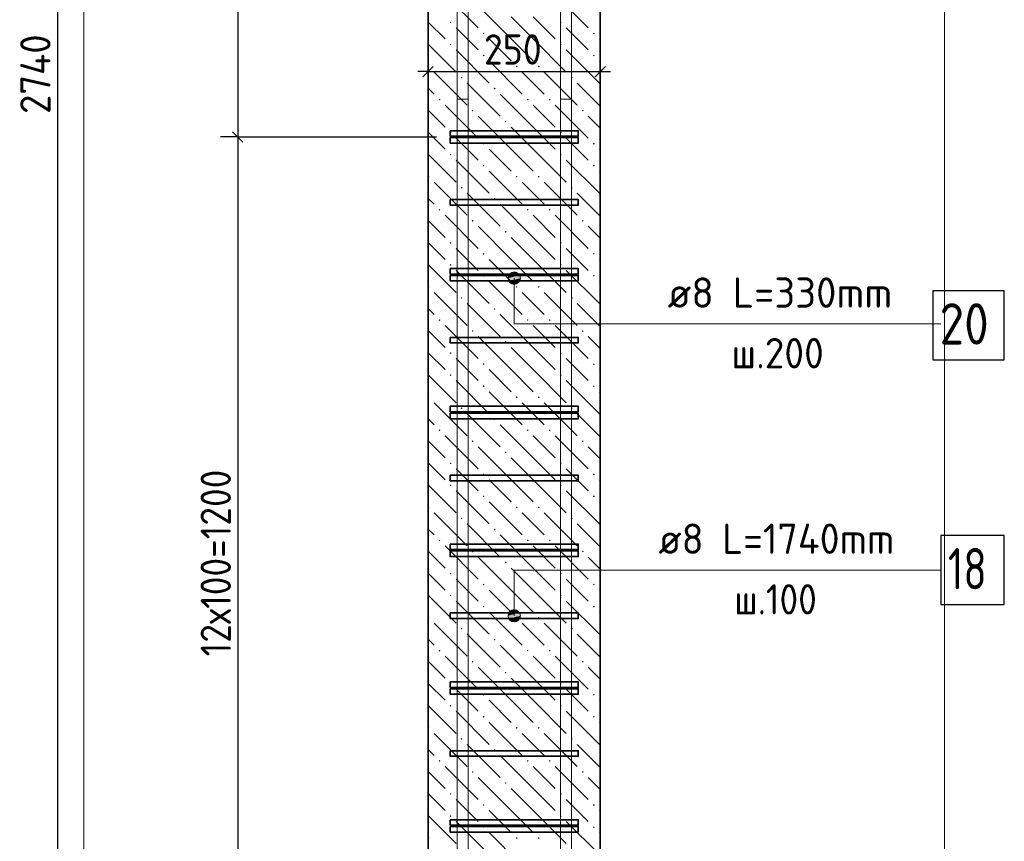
# Model space of a CAD drawing. Header units: millimetres. Extents: x 0 to 42000, y 0 to 29700.
# Tile 5 of 19: x 14853 to 22001, y 6293 to 12256. Entities that reach past the tile are written whole.
import ezdxf

# ---------------------------------------------------------------- set-up
doc = ezdxf.new("R2010")
doc.units = ezdxf.units.MM
doc.linetypes.add('______2', pattern=[270, 200, -70])
for name, color, linetype, lineweight in [('S1 Продольная арматура', 7, 'Continuous', 35), ('Standard', 7, 'Continuous', 25), ('Выпуски арматуры Г-обр.', 52, 'Continuous', 25), ('ЖБ Пилон', 7, 'Continuous', 35), ('Затяжка', 52, 'Continuous', 25), ('Позиционная метка линия выноска', 7, 'Continuous', 13)]:
    doc.layers.add(name, color=color, linetype=linetype, lineweight=lineweight)
doc.layers.add('Хомут', color=7, linetype='Continuous', lineweight=25, true_color=0x6e3c1e)
doc.styles.add('ISOCPEUR', font='txt')

msp = doc.modelspace()

# ---------------------------------------------------------------- hatches: boundary and pattern name
at = {"layer": 'ЖБ Пилон', "linetype": 'Continuous', "lineweight": 18, "transparency": 33554687}
for points in [[(17974.3, 12236.4), (17980.8, 12242.9), (17987.3, 12236.4), (17980.8, 12229.9)], [(18774.3, 12236.4), (18780.8, 12242.9), (18787.3, 12236.4), (18780.8, 12229.9)], [(18214.3, 12156.4), (18220.8, 12162.9), (18227.3, 12156.4), (18220.8, 12149.9)], [(19014.3, 12156.4), (19020.8, 12162.9), (19027.3, 12156.4), (19020.8, 12149.9)], [(17974.3, 12076.4), (17980.8, 12082.9), (17987.3, 12076.4), (17980.8, 12069.9)], [(18774.3, 12076.4), (18780.8, 12082.9), (18787.3, 12076.4), (18780.8, 12069.9)], [(18214.3, 11996.4), (18220.8, 12002.9), (18227.3, 11996.4), (18220.8, 11989.9)], [(19014.3, 11996.4), (19020.8, 12002.9), (19027.3, 11996.4), (19020.8, 11989.9)], [(17817.8, 11919.9), (17820.8, 11922.9), (17827.3, 11916.4), (17820.8, 11909.9), (17817.8, 11912.8)], [(18454.3, 11916.4), (18460.8, 11922.9), (18467.3, 11916.4), (18460.8, 11909.9)], [(18614.3, 11916.4), (18620.8, 11922.9), (18627.3, 11916.4), (18620.8, 11909.9)], [(18054.3, 11836.4), (18060.8, 11842.9), (18067.3, 11836.4), (18060.8, 11829.9)], [(18854.3, 11836.4), (18860.8, 11842.9), (18867.3, 11836.4), (18860.8, 11829.9)], [(18294.3, 11756.4), (18300.8, 11762.9), (18307.3, 11756.4), (18300.8, 11749.9)], [(17894.3, 11676.4), (17900.8, 11682.9), (17907.3, 11676.4), (17900.8, 11669.9)], [(18534.3, 11676.4), (18540.8, 11682.9), (18547.3, 11676.4), (18540.8, 11669.9)], [(18694.3, 11676.4), (18700.8, 11682.9), (18707.3, 11676.4), (18700.8, 11669.9)], [(18134.3, 11596.4), (18140.8, 11602.9), (18147.3, 11596.4), (18140.8, 11589.9)], [(18934.3, 11596.4), (18940.8, 11602.9), (18947.3, 11596.4), (18940.8, 11589.9)], [(18374.3, 11516.4), (18380.8, 11522.9), (18387.3, 11516.4), (18380.8, 11509.9)], [(17974.3, 11436.4), (17980.8, 11442.9), (17987.3, 11436.4), (17980.8, 11429.9)], [(18774.3, 11436.4), (18780.8, 11442.9), (18787.3, 11436.4), (18780.8, 11429.9)], [(18214.3, 11356.4), (18220.8, 11362.9), (18227.3, 11356.4), (18220.8, 11349.9)], [(19014.3, 11356.4), (19020.8, 11362.9), (19027.3, 11356.4), (19020.8, 11349.9)], [(17974.3, 11276.4), (17980.8, 11282.9), (17987.3, 11276.4), (17980.8, 11269.9)], [(18774.3, 11276.4), (18780.8, 11282.9), (18787.3, 11276.4), (18780.8, 11269.9)], [(18214.3, 11196.4), (18220.8, 11202.9), (18227.3, 11196.4), (18220.8, 11189.9)], [(19014.3, 11196.4), (19020.8, 11202.9), (19027.3, 11196.4), (19020.8, 11189.9)], [(17817.8, 11119.9), (17820.8, 11122.9), (17827.3, 11116.4), (17820.8, 11109.9), (17817.8, 11112.8)], [(18454.3, 11116.4), (18460.8, 11122.9), (18467.3, 11116.4), (18460.8, 11109.9)], [(18614.3, 11116.4), (18620.8, 11122.9), (18627.3, 11116.4), (18620.8, 11109.9)], [(18054.3, 11036.4), (18060.8, 11042.9), (18067.3, 11036.4), (18060.8, 11029.9)], [(18854.3, 11036.4), (18860.8, 11042.9), (18867.3, 11036.4), (18860.8, 11029.9)], [(18294.3, 10956.4), (18300.8, 10962.9), (18307.3, 10956.4), (18300.8, 10949.9)], [(17894.3, 10876.4), (17900.8, 10882.9), (17907.3, 10876.4), (17900.8, 10869.9)], [(18534.3, 10876.4), (18540.8, 10882.9), (18547.3, 10876.4), (18540.8, 10869.9)], [(18694.3, 10876.4), (18700.8, 10882.9), (18707.3, 10876.4), (18700.8, 10869.9)], [(18134.3, 10796.4), (18140.8, 10802.9), (18147.3, 10796.4), (18140.8, 10789.9)], [(18934.3, 10796.4), (18940.8, 10802.9), (18947.3, 10796.4), (18940.8, 10789.9)], [(18374.3, 10716.4), (18380.8, 10722.9), (18387.3, 10716.4), (18380.8, 10709.9)], [(17974.3, 10636.4), (17980.8, 10642.9), (17987.3, 10636.4), (17980.8, 10629.9)], [(18774.3, 10636.4), (18780.8, 10642.9), (18787.3, 10636.4), (18780.8, 10629.9)], [(18214.3, 10556.4), (18220.8, 10562.9), (18227.3, 10556.4), (18220.8, 10549.9)], [(19014.3, 10556.4), (19020.8, 10562.9), (19027.3, 10556.4), (19020.8, 10549.9)], [(17974.3, 10476.4), (17980.8, 10482.9), (17987.3, 10476.4), (17980.8, 10469.9)], [(18774.3, 10476.4), (18780.8, 10482.9), (18787.3, 10476.4), (18780.8, 10469.9)], [(18214.3, 10396.4), (18220.8, 10402.9), (18227.3, 10396.4), (18220.8, 10389.9)], [(19014.3, 10396.4), (19020.8, 10402.9), (19027.3, 10396.4), (19020.8, 10389.9)], [(17817.8, 10319.9), (17820.8, 10322.9), (17827.3, 10316.4), (17820.8, 10309.9), (17817.8, 10312.8)], [(18454.3, 10316.4), (18460.8, 10322.9), (18467.3, 10316.4), (18460.8, 10309.9)], [(18614.3, 10316.4), (18620.8, 10322.9), (18627.3, 10316.4), (18620.8, 10309.9)], [(18054.3, 10236.4), (18060.8, 10242.9), (18067.3, 10236.4), (18060.8, 10229.9)], [(18854.3, 10236.4), (18860.8, 10242.9), (18867.3, 10236.4), (18860.8, 10229.9)], [(18294.3, 10156.4), (18300.8, 10162.9), (18307.3, 10156.4), (18300.8, 10149.9)], [(17894.3, 10076.4), (17900.8, 10082.9), (17907.3, 10076.4), (17900.8, 10069.9)], [(18534.3, 10076.4), (18540.8, 10082.9), (18547.3, 10076.4), (18540.8, 10069.9)], [(18694.3, 10076.4), (18700.8, 10082.9), (18707.3, 10076.4), (18700.8, 10069.9)], [(18134.3, 9996.4), (18140.8, 10002.9), (18147.3, 9996.4), (18140.8, 9989.9)], [(18934.3, 9996.4), (18940.8, 10002.9), (18947.3, 9996.4), (18940.8, 9989.9)], [(18374.3, 9916.4), (18380.8, 9922.9), (18387.3, 9916.4), (18380.8, 9909.9)], [(17974.3, 9836.4), (17980.8, 9842.9), (17987.3, 9836.4), (17980.8, 9829.9)], [(18774.3, 9836.4), (18780.8, 9842.9), (18787.3, 9836.4), (18780.8, 9829.9)], [(18214.3, 9756.4), (18220.8, 9762.9), (18227.3, 9756.4), (18220.8, 9749.9)], [(19014.3, 9756.4), (19020.8, 9762.9), (19027.3, 9756.4), (19020.8, 9749.9)], [(17974.3, 9676.4), (17980.8, 9682.9), (17987.3, 9676.4), (17980.8, 9669.9)], [(18774.3, 9676.4), (18780.8, 9682.9), (18787.3, 9676.4), (18780.8, 9669.9)], [(18214.3, 9596.4), (18220.8, 9602.9), (18227.3, 9596.4), (18220.8, 9589.9)], [(19014.3, 9596.4), (19020.8, 9602.9), (19027.3, 9596.4), (19020.8, 9589.9)], [(17817.8, 9519.9), (17820.8, 9522.9), (17827.3, 9516.4), (17820.8, 9509.9), (17817.8, 9512.8)], [(18454.3, 9516.4), (18460.8, 9522.9), (18467.3, 9516.4), (18460.8, 9509.9)], [(18614.3, 9516.4), (18620.8, 9522.9), (18627.3, 9516.4), (18620.8, 9509.9)], [(18054.3, 9436.4), (18060.8, 9442.9), (18067.3, 9436.4), (18060.8, 9429.9)], [(18854.3, 9436.4), (18860.8, 9442.9), (18867.3, 9436.4), (18860.8, 9429.9)], [(18294.3, 9356.4), (18300.8, 9362.9), (18307.3, 9356.4), (18300.8, 9349.9)], [(17894.3, 9276.4), (17900.8, 9282.9), (17907.3, 9276.4), (17900.8, 9269.9)], [(18534.3, 9276.4), (18540.8, 9282.9), (18547.3, 9276.4), (18540.8, 9269.9)], [(18694.3, 9276.4), (18700.8, 9282.9), (18707.3, 9276.4), (18700.8, 9269.9)], [(18134.3, 9196.4), (18140.8, 9202.9), (18147.3, 9196.4), (18140.8, 9189.9)], [(18934.3, 9196.4), (18940.8, 9202.9), (18947.3, 9196.4), (18940.8, 9189.9)], [(18374.3, 9116.4), (18380.8, 9122.9), (18387.3, 9116.4), (18380.8, 9109.9)], [(17974.3, 9036.4), (17980.8, 9042.9), (17987.3, 9036.4), (17980.8, 9029.9)], [(18774.3, 9036.4), (18780.8, 9042.9), (18787.3, 9036.4), (18780.8, 9029.9)], [(18214.3, 8956.4), (18220.8, 8962.9), (18227.3, 8956.4), (18220.8, 8949.9)], [(19014.3, 8956.4), (19020.8, 8962.9), (19027.3, 8956.4), (19020.8, 8949.9)], [(17974.3, 8876.4), (17980.8, 8882.9), (17987.3, 8876.4), (17980.8, 8869.9)], [(18774.3, 8876.4), (18780.8, 8882.9), (18787.3, 8876.4), (18780.8, 8869.9)], [(18214.3, 8796.4), (18220.8, 8802.9), (18227.3, 8796.4), (18220.8, 8789.9)], [(19014.3, 8796.4), (19020.8, 8802.9), (19027.3, 8796.4), (19020.8, 8789.9)], [(17817.8, 8719.9), (17820.8, 8722.9), (17827.3, 8716.4), (17820.8, 8709.9), (17817.8, 8712.8)], [(18454.3, 8716.4), (18460.8, 8722.9), (18467.3, 8716.4), (18460.8, 8709.9)], [(18614.3, 8716.4), (18620.8, 8722.9), (18627.3, 8716.4), (18620.8, 8709.9)], [(18054.3, 8636.4), (18060.8, 8642.9), (18067.3, 8636.4), (18060.8, 8629.9)], [(18854.3, 8636.4), (18860.8, 8642.9), (18867.3, 8636.4), (18860.8, 8629.9)], [(18294.3, 8556.4), (18300.8, 8562.9), (18307.3, 8556.4), (18300.8, 8549.9)], [(17894.3, 8476.4), (17900.8, 8482.9), (17907.3, 8476.4), (17900.8, 8469.9)], [(18534.3, 8476.4), (18540.8, 8482.9), (18547.3, 8476.4), (18540.8, 8469.9)], [(18694.3, 8476.4), (18700.8, 8482.9), (18707.3, 8476.4), (18700.8, 8469.9)], [(18134.3, 8396.4), (18140.8, 8402.9), (18147.3, 8396.4), (18140.8, 8389.9)], [(18934.3, 8396.4), (18940.8, 8402.9), (18947.3, 8396.4), (18940.8, 8389.9)], [(18374.3, 8316.4), (18380.8, 8322.9), (18387.3, 8316.4), (18380.8, 8309.9)], [(17974.3, 8236.4), (17980.8, 8242.9), (17987.3, 8236.4), (17980.8, 8229.9)], [(18774.3, 8236.4), (18780.8, 8242.9), (18787.3, 8236.4), (18780.8, 8229.9)], [(18214.3, 8156.4), (18220.8, 8162.9), (18227.3, 8156.4), (18220.8, 8149.9)], [(19014.3, 8156.4), (19020.8, 8162.9), (19027.3, 8156.4), (19020.8, 8149.9)], [(17974.3, 8076.4), (17980.8, 8082.9), (17987.3, 8076.4), (17980.8, 8069.9)], [(18774.3, 8076.4), (18780.8, 8082.9), (18787.3, 8076.4), (18780.8, 8069.9)], [(18214.3, 7996.4), (18220.8, 8002.9), (18227.3, 7996.4), (18220.8, 7989.9)], [(19014.3, 7996.4), (19020.8, 8002.9), (19027.3, 7996.4), (19020.8, 7989.9)], [(17817.8, 7919.9), (17820.8, 7922.9), (17827.3, 7916.4), (17820.8, 7909.9), (17817.8, 7912.8)], [(18454.3, 7916.4), (18460.8, 7922.9), (18467.3, 7916.4), (18460.8, 7909.9)], [(18614.3, 7916.4), (18620.8, 7922.9), (18627.3, 7916.4), (18620.8, 7909.9)], [(18054.3, 7836.4), (18060.8, 7842.9), (18067.3, 7836.4), (18060.8, 7829.9)], [(18854.3, 7836.4), (18860.8, 7842.9), (18867.3, 7836.4), (18860.8, 7829.9)], [(18294.3, 7756.4), (18300.8, 7762.9), (18307.3, 7756.4), (18300.8, 7749.9)], [(17894.3, 7676.4), (17900.8, 7682.9), (17907.3, 7676.4), (17900.8, 7669.9)], [(18534.3, 7676.4), (18540.8, 7682.9), (18547.3, 7676.4), (18540.8, 7669.9)], [(18694.3, 7676.4), (18700.8, 7682.9), (18707.3, 7676.4), (18700.8, 7669.9)], [(18134.3, 7596.4), (18140.8, 7602.9), (18147.3, 7596.4), (18140.8, 7589.9)], [(18934.3, 7596.4), (18940.8, 7602.9), (18947.3, 7596.4), (18940.8, 7589.9)], [(18374.3, 7516.4), (18380.8, 7522.9), (18387.3, 7516.4), (18380.8, 7509.9)], [(17974.3, 7436.4), (17980.8, 7442.9), (17987.3, 7436.4), (17980.8, 7429.9)], [(18774.3, 7436.4), (18780.8, 7442.9), (18787.3, 7436.4), (18780.8, 7429.9)], [(18214.3, 7356.4), (18220.8, 7362.9), (18227.3, 7356.4), (18220.8, 7349.9)], [(19014.3, 7356.4), (19020.8, 7362.9), (19027.3, 7356.4), (19020.8, 7349.9)], [(17974.3, 7276.4), (17980.8, 7282.9), (17987.3, 7276.4), (17980.8, 7269.9)], [(18774.3, 7276.4), (18780.8, 7282.9), (18787.3, 7276.4), (18780.8, 7269.9)], [(18214.3, 7196.4), (18220.8, 7202.9), (18227.3, 7196.4), (18220.8, 7189.9)], [(19014.3, 7196.4), (19020.8, 7202.9), (19027.3, 7196.4), (19020.8, 7189.9)], [(17817.8, 7119.9), (17820.8, 7122.9), (17827.3, 7116.4), (17820.8, 7109.9), (17817.8, 7112.8)], [(18454.3, 7116.4), (18460.8, 7122.9), (18467.3, 7116.4), (18460.8, 7109.9)], [(18614.3, 7116.4), (18620.8, 7122.9), (18627.3, 7116.4), (18620.8, 7109.9)], [(18054.3, 7036.4), (18060.8, 7042.9), (18067.3, 7036.4), (18060.8, 7029.9)], [(18854.3, 7036.4), (18860.8, 7042.9), (18867.3, 7036.4), (18860.8, 7029.9)], [(18294.3, 6956.4), (18300.8, 6962.9), (18307.3, 6956.4), (18300.8, 6949.9)], [(17894.3, 6876.4), (17900.8, 6882.9), (17907.3, 6876.4), (17900.8, 6869.9)], [(18534.3, 6876.4), (18540.8, 6882.9), (18547.3, 6876.4), (18540.8, 6869.9)], [(18694.3, 6876.4), (18700.8, 6882.9), (18707.3, 6876.4), (18700.8, 6869.9)], [(18134.3, 6796.4), (18140.8, 6802.9), (18147.3, 6796.4), (18140.8, 6789.9)], [(18934.3, 6796.4), (18940.8, 6802.9), (18947.3, 6796.4), (18940.8, 6789.9)], [(18374.3, 6716.4), (18380.8, 6722.9), (18387.3, 6716.4), (18380.8, 6709.9)], [(17974.3, 6636.4), (17980.8, 6642.9), (17987.3, 6636.4), (17980.8, 6629.9)], [(18774.3, 6636.4), (18780.8, 6642.9), (18787.3, 6636.4), (18780.8, 6629.9)], [(18214.3, 6556.4), (18220.8, 6562.9), (18227.3, 6556.4), (18220.8, 6549.9)], [(19014.3, 6556.4), (19020.8, 6562.9), (19027.3, 6556.4), (19020.8, 6549.9)], [(17974.3, 6476.4), (17980.8, 6482.9), (17987.3, 6476.4), (17980.8, 6469.9)], [(18774.3, 6476.4), (18780.8, 6482.9), (18787.3, 6476.4), (18780.8, 6469.9)], [(18214.3, 6396.4), (18220.8, 6402.9), (18227.3, 6396.4), (18220.8, 6389.9)], [(19014.3, 6396.4), (19020.8, 6402.9), (19027.3, 6396.4), (19020.8, 6389.9)], [(17817.8, 6319.9), (17820.8, 6322.9), (17827.3, 6316.4), (17820.8, 6309.9), (17817.8, 6312.8)], [(18454.3, 6316.4), (18460.8, 6322.9), (18467.3, 6316.4), (18460.8, 6309.9)], [(18614.3, 6316.4), (18620.8, 6322.9), (18627.3, 6316.4), (18620.8, 6309.9)]]:
    msp.add_hatch(color=7, dxfattribs=at).paths.add_polyline_path(points, flags=16)
at = {"layer": 'Позиционная метка линия выноска', "linetype": 'Continuous', "lineweight": 13, "transparency": 33554687}
for points in [[(18397.8, 10380.1), (18487.8, 10380.1), (18481.5, 10402.6)], [(18397.8, 10380.1), (18481.5, 10402.6), (18404.1, 10402.6)], [(18404.1, 10357.6), (18487.8, 10380.1), (18397.8, 10380.1)], [(18404.1, 10402.6), (18481.5, 10402.6), (18465.3, 10418.8)], [(18404.1, 10402.6), (18465.3, 10418.8), (18420.3, 10418.8)], [(18404.1, 10357.6), (18481.5, 10357.6), (18487.8, 10380.1)], [(18420.3, 10418.8), (18465.3, 10418.8), (18442.8, 10425.1)], [(18420.3, 10341.4), (18481.5, 10357.6), (18404.1, 10357.6)], [(18420.3, 10341.4), (18465.3, 10341.4), (18481.5, 10357.6)], [(18465.3, 10341.4), (18420.3, 10341.4), (18442.8, 10335.1)], [(18481.5, 7952.6), (18404.1, 7952.6), (18397.8, 7930.1)], [(18481.5, 7952.6), (18397.8, 7930.1), (18487.8, 7930.1)], [(18465.3, 7968.8), (18420.3, 7968.8), (18404.1, 7952.6)], [(18465.3, 7968.8), (18404.1, 7952.6), (18481.5, 7952.6)], [(18420.3, 7968.8), (18465.3, 7968.8), (18442.8, 7975.1)], [(18487.8, 7930.1), (18397.8, 7930.1), (18404.1, 7907.6)], [(18487.8, 7930.1), (18404.1, 7907.6), (18481.5, 7907.6)], [(18481.5, 7907.6), (18404.1, 7907.6), (18420.3, 7891.4)], [(18481.5, 7907.6), (18420.3, 7891.4), (18465.3, 7891.4)], [(18465.3, 7891.4), (18420.3, 7891.4), (18442.8, 7885.1)]]:
    msp.add_hatch(color=7, dxfattribs=at).paths.add_polyline_path(points)

# ---------------------------------------------------------------- linework, layer by layer
at = {"layer": 'S1 Продольная арматура', "color": 7, "linetype": 'Continuous', "lineweight": 18, "transparency": 33554687}
for points in [[(18027.8, 5030.1), (18027.8, 18725.7), (18107.8, 19738.3), (18107.8, 26380.1), (18187.8, 26380.1), (18187.8, 19735.1), (18107.8, 18722.6), (18107.8, 5030.1), (18027.8, 5030.1)], [(18027.8, 5030.1), (18027.8, 18725.7), (18107.8, 19738.3), (18107.8, 26380.1), (18187.8, 26380.1), (18187.8, 19735.1), (18107.8, 18722.6), (18107.8, 5030.1), (18027.8, 5030.1)], [(18027.8, 5030.1), (18027.8, 18725.7), (18107.8, 19738.3), (18107.8, 26380.1), (18187.8, 26380.1), (18187.8, 19735.1), (18107.8, 18722.6), (18107.8, 5030.1), (18027.8, 5030.1)], [(18027.8, 5030.1), (18027.8, 18725.7), (18107.8, 19738.3), (18107.8, 26380.1), (18187.8, 26380.1), (18187.8, 19735.1), (18107.8, 18722.6), (18107.8, 5030.1), (18027.8, 5030.1)], [(18027.8, 5030.1), (18027.8, 18725.7), (18107.8, 19738.3), (18107.8, 26380.1), (18187.8, 26380.1), (18187.8, 19735.1), (18107.8, 18722.6), (18107.8, 5030.1), (18027.8, 5030.1)], [(18027.8, 5030.1), (18027.8, 18725.7), (18107.8, 19738.3), (18107.8, 26380.1), (18187.8, 26380.1), (18187.8, 19735.1), (18107.8, 18722.6), (18107.8, 5030.1), (18027.8, 5030.1)], [(18777.8, 5030.1), (18777.8, 18722.6), (18697.8, 19735.1), (18697.8, 26380.1), (18777.8, 26380.1), (18777.8, 19738.3), (18857.8, 18725.7), (18857.8, 5030.1), (18777.8, 5030.1)], [(18777.8, 5030.1), (18777.8, 18722.6), (18697.8, 19735.1), (18697.8, 26380.1), (18777.8, 26380.1), (18777.8, 19738.3), (18857.8, 18725.7), (18857.8, 5030.1), (18777.8, 5030.1)], [(18777.8, 5030.1), (18777.8, 18722.6), (18697.8, 19735.1), (18697.8, 26380.1), (18777.8, 26380.1), (18777.8, 19738.3), (18857.8, 18725.7), (18857.8, 5030.1), (18777.8, 5030.1)], [(18777.8, 5030.1), (18777.8, 18722.6), (18697.8, 19735.1), (18697.8, 26380.1), (18777.8, 26380.1), (18777.8, 19738.3), (18857.8, 18725.7), (18857.8, 5030.1), (18777.8, 5030.1)], [(18777.8, 5030.1), (18777.8, 18722.6), (18697.8, 19735.1), (18697.8, 26380.1), (18777.8, 26380.1), (18777.8, 19738.3), (18857.8, 18725.7), (18857.8, 5030.1), (18777.8, 5030.1)], [(18777.8, 5030.1), (18777.8, 18722.6), (18697.8, 19735.1), (18697.8, 26380.1), (18777.8, 26380.1), (18777.8, 19738.3), (18857.8, 18725.7), (18857.8, 5030.1), (18777.8, 5030.1)]]:
    msp.add_lwpolyline(points, dxfattribs=at)
at = {"layer": 'Standard', "color": 7, "linetype": 'Continuous', "lineweight": -3, "transparency": 33554687}
for p, q in [((15126.5, 18730.1), (15126.5, 5030.1)), ((16436.1, 18405.1), (16436.1, 11405.1)), ((17817.8, 11880.1), (17817.8, 12005.1)), ((19067.8, 11880.1), (19067.8, 12005.1)), ((17817.8, 11880.1), (17742.8, 11880.1)), ((17817.8, 11880.1), (17817.8, 11755.1)), ((17817.8, 11880.1), (17817.8, 11880.1)), ((17817.8, 11880.1), (19067.8, 11880.1)), ((19067.8, 11880.1), (19067.8, 11755.1)), ((19067.8, 11880.1), (19067.8, 11880.1)), ((19067.8, 11880.1), (19142.8, 11880.1)), ((16436.1, 11405.1), (16311.1, 11405.1)), ((16436.1, 11405.1), (16561.1, 11405.1)), ((16436.1, 11405.1), (17877.8, 11405.1)), ((16436.1, 11405.1), (16436.1, 5405.1))]:
    msp.add_line(p, q, dxfattribs=at)
at = {"layer": 'Standard', "color": 7, "linetype": 'Continuous', "lineweight": 25, "transparency": 33554687}
for p, q in [((17780.3, 11842.6), (17855.3, 11917.6)), ((19030.3, 11842.6), (19105.3, 11917.6)), ((16398.6, 11442.6), (16473.6, 11367.6))]:
    msp.add_line(p, q, dxfattribs=at)
at = {"layer": 'Standard', "color": 254, "linetype": 'Continuous', "lineweight": 13, "true_color": 0xc4c4ff, "transparency": 33554687}
msp.add_lwpolyline([(15317.8, 1530.1), (21567.8, 1530.1), (21567.8, 27230.1), (15317.8, 27230.1), (15317.8, 1530.1)], dxfattribs=at)
at = {"layer": 'Выпуски арматуры Г-обр.', "color": 7, "linetype": '______2', "lineweight": 13, "transparency": 33554687}
for points in [[(18107.8, 11680.1), (18107.8, 3724.5), (18100.9, 3674.3), (18083.6, 3622.1), (18056.7, 3574), (18023.6, 3534.4), (17984, 3501.3), (17935.9, 3474.3), (17883.6, 3457.1), (17833.4, 3450.1), (16177.8, 3450.1), (16177.8, 3530.1), (17827.9, 3530.1), (17865.5, 3535.3), (17903.5, 3547.9), (17938.4, 3567.4), (17966.8, 3591.1), (17990.5, 3619.5), (18010.1, 3654.4), (18022.6, 3692.5), (18027.8, 3730.1), (18027.8, 11680.1), (18107.8, 11680.1)], [(18107.8, 11680.1), (18107.8, 3724.5), (18100.9, 3674.3), (18083.6, 3622.1), (18056.7, 3574), (18023.6, 3534.4), (17984, 3501.3), (17935.9, 3474.3), (17883.6, 3457.1), (17833.4, 3450.1), (16177.8, 3450.1), (16177.8, 3530.1), (17827.9, 3530.1), (17865.5, 3535.3), (17903.5, 3547.9), (17938.4, 3567.4), (17966.8, 3591.1), (17990.5, 3619.5), (18010.1, 3654.4), (18022.6, 3692.5), (18027.8, 3730.1), (18027.8, 11680.1), (18107.8, 11680.1)], [(18107.8, 11680.1), (18107.8, 3724.5), (18100.9, 3674.3), (18083.6, 3622.1), (18056.7, 3574), (18023.6, 3534.4), (17984, 3501.3), (17935.9, 3474.3), (17883.6, 3457.1), (17833.4, 3450.1), (16177.8, 3450.1), (16177.8, 3530.1), (17827.9, 3530.1), (17865.5, 3535.3), (17903.5, 3547.9), (17938.4, 3567.4), (17966.8, 3591.1), (17990.5, 3619.5), (18010.1, 3654.4), (18022.6, 3692.5), (18027.8, 3730.1), (18027.8, 11680.1), (18107.8, 11680.1)], [(18107.8, 11680.1), (18107.8, 3724.5), (18100.9, 3674.3), (18083.6, 3622.1), (18056.7, 3574), (18023.6, 3534.4), (17984, 3501.3), (17935.9, 3474.3), (17883.6, 3457.1), (17833.4, 3450.1), (16177.8, 3450.1), (16177.8, 3530.1), (17827.9, 3530.1), (17865.5, 3535.3), (17903.5, 3547.9), (17938.4, 3567.4), (17966.8, 3591.1), (17990.5, 3619.5), (18010.1, 3654.4), (18022.6, 3692.5), (18027.8, 3730.1), (18027.8, 11680.1), (18107.8, 11680.1)], [(18107.8, 11680.1), (18107.8, 3724.5), (18100.9, 3674.3), (18083.6, 3622.1), (18056.7, 3574), (18023.6, 3534.4), (17984, 3501.3), (17935.9, 3474.3), (17883.6, 3457.1), (17833.4, 3450.1), (16177.8, 3450.1), (16177.8, 3530.1), (17827.9, 3530.1), (17865.5, 3535.3), (17903.5, 3547.9), (17938.4, 3567.4), (17966.8, 3591.1), (17990.5, 3619.5), (18010.1, 3654.4), (18022.6, 3692.5), (18027.8, 3730.1), (18027.8, 11680.1), (18107.8, 11680.1)], [(18107.8, 11680.1), (18107.8, 3724.5), (18100.9, 3674.3), (18083.6, 3622.1), (18056.7, 3574), (18023.6, 3534.4), (17984, 3501.3), (17935.9, 3474.3), (17883.6, 3457.1), (17833.4, 3450.1), (16177.8, 3450.1), (16177.8, 3530.1), (17827.9, 3530.1), (17865.5, 3535.3), (17903.5, 3547.9), (17938.4, 3567.4), (17966.8, 3591.1), (17990.5, 3619.5), (18010.1, 3654.4), (18022.6, 3692.5), (18027.8, 3730.1), (18027.8, 11680.1), (18107.8, 11680.1)], [(18857.8, 11680.1), (18857.8, 3730.1), (18863.1, 3692.5), (18875.6, 3654.4), (18895.2, 3619.5), (18918.9, 3591.1), (18947.3, 3567.4), (18982.1, 3547.9), (19020.2, 3535.3), (19057.8, 3530.1), (20707.8, 3530.1), (20707.8, 3450.1), (19052.3, 3450.1), (19002, 3457.1), (18949.8, 3474.3), (18901.7, 3501.3), (18862.1, 3534.4), (18829, 3574), (18802.1, 3622.1), (18784.8, 3674.3), (18777.8, 3724.5), (18777.8, 11680.1), (18857.8, 11680.1)], [(18857.8, 11680.1), (18857.8, 3730.1), (18863.1, 3692.5), (18875.6, 3654.4), (18895.2, 3619.5), (18918.9, 3591.1), (18947.3, 3567.4), (18982.1, 3547.9), (19020.2, 3535.3), (19057.8, 3530.1), (20707.8, 3530.1), (20707.8, 3450.1), (19052.3, 3450.1), (19002, 3457.1), (18949.8, 3474.3), (18901.7, 3501.3), (18862.1, 3534.4), (18829, 3574), (18802.1, 3622.1), (18784.8, 3674.3), (18777.8, 3724.5), (18777.8, 11680.1), (18857.8, 11680.1)], [(18857.8, 11680.1), (18857.8, 3730.1), (18863.1, 3692.5), (18875.6, 3654.4), (18895.2, 3619.5), (18918.9, 3591.1), (18947.3, 3567.4), (18982.1, 3547.9), (19020.2, 3535.3), (19057.8, 3530.1), (20707.8, 3530.1), (20707.8, 3450.1), (19052.3, 3450.1), (19002, 3457.1), (18949.8, 3474.3), (18901.7, 3501.3), (18862.1, 3534.4), (18829, 3574), (18802.1, 3622.1), (18784.8, 3674.3), (18777.8, 3724.5), (18777.8, 11680.1), (18857.8, 11680.1)], [(18857.8, 11680.1), (18857.8, 3730.1), (18863.1, 3692.5), (18875.6, 3654.4), (18895.2, 3619.5), (18918.9, 3591.1), (18947.3, 3567.4), (18982.1, 3547.9), (19020.2, 3535.3), (19057.8, 3530.1), (20707.8, 3530.1), (20707.8, 3450.1), (19052.3, 3450.1), (19002, 3457.1), (18949.8, 3474.3), (18901.7, 3501.3), (18862.1, 3534.4), (18829, 3574), (18802.1, 3622.1), (18784.8, 3674.3), (18777.8, 3724.5), (18777.8, 11680.1), (18857.8, 11680.1)], [(18857.8, 11680.1), (18857.8, 3730.1), (18863.1, 3692.5), (18875.6, 3654.4), (18895.2, 3619.5), (18918.9, 3591.1), (18947.3, 3567.4), (18982.1, 3547.9), (19020.2, 3535.3), (19057.8, 3530.1), (20707.8, 3530.1), (20707.8, 3450.1), (19052.3, 3450.1), (19002, 3457.1), (18949.8, 3474.3), (18901.7, 3501.3), (18862.1, 3534.4), (18829, 3574), (18802.1, 3622.1), (18784.8, 3674.3), (18777.8, 3724.5), (18777.8, 11680.1), (18857.8, 11680.1)], [(18857.8, 11680.1), (18857.8, 3730.1), (18863.1, 3692.5), (18875.6, 3654.4), (18895.2, 3619.5), (18918.9, 3591.1), (18947.3, 3567.4), (18982.1, 3547.9), (19020.2, 3535.3), (19057.8, 3530.1), (20707.8, 3530.1), (20707.8, 3450.1), (19052.3, 3450.1), (19002, 3457.1), (18949.8, 3474.3), (18901.7, 3501.3), (18862.1, 3534.4), (18829, 3574), (18802.1, 3622.1), (18784.8, 3674.3), (18777.8, 3724.5), (18777.8, 11680.1), (18857.8, 11680.1)]]:
    msp.add_lwpolyline(points, dxfattribs=at)
at = {"layer": 'ЖБ Пилон', "color": 7, "linetype": 'Continuous', "lineweight": 35, "transparency": 33554687}
for p, q in [((17817.8, 18730.1), (17817.8, 5030.1)), ((19067.8, 5030.1), (19067.8, 18730.1))]:
    msp.add_line(p, q, dxfattribs=at)
at = {"layer": 'ЖБ Пилон', "color": 9, "linetype": 'Continuous', "lineweight": 18, "true_color": 0xc7c7c7, "transparency": 33554687}
for p, q in [((17940.8, 12436.4), (18180.8, 12196.4)), ((18740.8, 12436.4), (18980.8, 12196.4)), ((18420.8, 12116.4), (18180.8, 12356.4)), ((17817.8, 12239.3), (17940.8, 12116.4)), ((18420.8, 12276.4), (18580.8, 12116.4)), ((18580.8, 12276.4), (18740.8, 12116.4)), ((18100.8, 12116.4), (18020.8, 12196.4)), ((18900.8, 12116.4), (18820.8, 12196.4)), ((18180.8, 12036.4), (18100.8, 12116.4)), ((18260.8, 12116.4), (18420.8, 11956.4)), ((18420.8, 12116.4), (18580.8, 11956.4)), ((18580.8, 12116.4), (18820.8, 11876.4)), ((18980.8, 12036.4), (18900.8, 12116.4)), ((19060.8, 12116.4), (19067.8, 12109.3)), ((17817.8, 12079.3), (18020.8, 11876.4)), ((18020.8, 12036.4), (18260.8, 11796.4)), ((18820.8, 12036.4), (19060.8, 11796.4)), ((18260.8, 11956.4), (18500.8, 11716.4)), ((19060.8, 11956.4), (19067.8, 11949.3)), ((17860.8, 11876.4), (18100.8, 11636.4)), ((18580.8, 11796.4), (18500.8, 11876.4)), ((18660.8, 11876.4), (18900.8, 11636.4)), ((18100.8, 11796.4), (18340.8, 11556.4)), ((18660.8, 11716.4), (18580.8, 11796.4)), ((18900.8, 11796.4), (19067.8, 11629.3)), ((17860.8, 11716.4), (17817.8, 11759.4)), ((18580.8, 11476.4), (18340.8, 11716.4)), ((17817.8, 11599.4), (17940.8, 11476.4)), ((17940.8, 11636.4), (18180.8, 11396.4)), ((18580.8, 11636.4), (18740.8, 11476.4)), ((18740.8, 11636.4), (18980.8, 11396.4)), ((18420.8, 11316.4), (18180.8, 11556.4)), ((19067.8, 11469.3), (18980.8, 11556.4)), ((17817.8, 11439.3), (17940.8, 11316.4)), ((18420.8, 11476.4), (18580.8, 11316.4)), ((18580.8, 11476.4), (18740.8, 11316.4)), ((18100.8, 11316.4), (18020.8, 11396.4)), ((18900.8, 11316.4), (18820.8, 11396.4)), ((18180.8, 11236.4), (18100.8, 11316.4)), ((18260.8, 11316.4), (18420.8, 11156.4)), ((18420.8, 11316.4), (18580.8, 11156.4)), ((18580.8, 11316.4), (18820.8, 11076.4)), ((18980.8, 11236.4), (18900.8, 11316.4)), ((19060.8, 11316.4), (19067.8, 11309.3)), ((17817.8, 11279.3), (18020.8, 11076.4)), ((18020.8, 11236.4), (18260.8, 10996.4)), ((18820.8, 11236.4), (19060.8, 10996.4)), ((18260.8, 11156.4), (18500.8, 10916.4)), ((19060.8, 11156.4), (19067.8, 11149.3)), ((17860.8, 11076.4), (18100.8, 10836.4)), ((18580.8, 10996.4), (18500.8, 11076.4)), ((18660.8, 11076.4), (18900.8, 10836.4)), ((17860.8, 10916.4), (17817.8, 10959.4)), ((18100.8, 10996.4), (18340.8, 10756.4)), ((18660.8, 10916.4), (18580.8, 10996.4)), ((18900.8, 10996.4), (19067.8, 10829.3)), ((18580.8, 10676.4), (18340.8, 10916.4)), ((17817.8, 10799.4), (17940.8, 10676.4)), ((17940.8, 10836.4), (18180.8, 10596.4)), ((18580.8, 10836.4), (18740.8, 10676.4)), ((18740.8, 10836.4), (18980.8, 10596.4)), ((18420.8, 10516.4), (18180.8, 10756.4)), ((19067.8, 10669.3), (18980.8, 10756.4)), ((18420.8, 10676.4), (18580.8, 10516.4)), ((18580.8, 10676.4), (18740.8, 10516.4)), ((17817.8, 10639.3), (17940.8, 10516.4)), ((18100.8, 10516.4), (18020.8, 10596.4)), ((18900.8, 10516.4), (18820.8, 10596.4)), ((18180.8, 10436.4), (18100.8, 10516.4)), ((18260.8, 10516.4), (18420.8, 10356.4)), ((18420.8, 10516.4), (18580.8, 10356.4)), ((18580.8, 10516.4), (18820.8, 10276.4)), ((18980.8, 10436.4), (18900.8, 10516.4)), ((19060.8, 10516.4), (19067.8, 10509.3)), ((17817.8, 10479.3), (18020.8, 10276.4)), ((18020.8, 10436.4), (18260.8, 10196.4)), ((18820.8, 10436.4), (19060.8, 10196.4)), ((18260.8, 10356.4), (18500.8, 10116.4)), ((19060.8, 10356.4), (19067.8, 10349.3)), ((17860.8, 10276.4), (18100.8, 10036.4)), ((18580.8, 10196.4), (18500.8, 10276.4)), ((18660.8, 10276.4), (18900.8, 10036.4)), ((17860.8, 10116.4), (17817.8, 10159.4)), ((18100.8, 10196.4), (18340.8, 9956.4)), ((18660.8, 10116.4), (18580.8, 10196.4)), ((18900.8, 10196.4), (19067.8, 10029.3)), ((18580.8, 9876.4), (18340.8, 10116.4)), ((17940.8, 10036.4), (18180.8, 9796.4)), ((18580.8, 10036.4), (18740.8, 9876.4)), ((18740.8, 10036.4), (18980.8, 9796.4)), ((17817.8, 9999.4), (17940.8, 9876.4)), ((18420.8, 9716.4), (18180.8, 9956.4)), ((19067.8, 9869.3), (18980.8, 9956.4)), ((18420.8, 9876.4), (18580.8, 9716.4)), ((18580.8, 9876.4), (18740.8, 9716.4)), ((17817.8, 9839.3), (17940.8, 9716.4)), ((18100.8, 9716.4), (18020.8, 9796.4)), ((18900.8, 9716.4), (18820.8, 9796.4)), ((17817.8, 9679.3), (18020.8, 9476.4)), ((18180.8, 9636.4), (18100.8, 9716.4)), ((18260.8, 9716.4), (18420.8, 9556.4)), ((18420.8, 9716.4), (18580.8, 9556.4)), ((18580.8, 9716.4), (18820.8, 9476.4)), ((18980.8, 9636.4), (18900.8, 9716.4)), ((19060.8, 9716.4), (19067.8, 9709.3)), ((18020.8, 9636.4), (18260.8, 9396.4)), ((18820.8, 9636.4), (19060.8, 9396.4)), ((18260.8, 9556.4), (18500.8, 9316.4)), ((19060.8, 9556.4), (19067.8, 9549.3)), ((17860.8, 9476.4), (18100.8, 9236.4)), ((18580.8, 9396.4), (18500.8, 9476.4)), ((18660.8, 9476.4), (18900.8, 9236.4)), ((18100.8, 9396.4), (18340.8, 9156.4)), ((18660.8, 9316.4), (18580.8, 9396.4)), ((18900.8, 9396.4), (19067.8, 9229.3)), ((17860.8, 9316.4), (17817.8, 9359.3)), ((18580.8, 9076.4), (18340.8, 9316.4)), ((17940.8, 9236.4), (18180.8, 8996.4)), ((18580.8, 9236.4), (18740.8, 9076.4)), ((18740.8, 9236.4), (18980.8, 8996.4)), ((17817.8, 9199.4), (17940.8, 9076.4)), ((18420.8, 8916.4), (18180.8, 9156.4)), ((19067.8, 9069.3), (18980.8, 9156.4)), ((17817.8, 9039.3), (17940.8, 8916.4)), ((18420.8, 9076.4), (18580.8, 8916.4)), ((18580.8, 9076.4), (18740.8, 8916.4)), ((18100.8, 8916.4), (18020.8, 8996.4)), ((18900.8, 8916.4), (18820.8, 8996.4)), ((17817.8, 8879.3), (18020.8, 8676.4)), ((18180.8, 8836.4), (18100.8, 8916.4)), ((18260.8, 8916.4), (18420.8, 8756.4)), ((18420.8, 8916.4), (18580.8, 8756.4)), ((18580.8, 8916.4), (18820.8, 8676.4)), ((18980.8, 8836.4), (18900.8, 8916.4)), ((19060.8, 8916.4), (19067.8, 8909.3)), ((18020.8, 8836.4), (18260.8, 8596.4)), ((18820.8, 8836.4), (19060.8, 8596.4)), ((18260.8, 8756.4), (18500.8, 8516.4)), ((19060.8, 8756.4), (19067.8, 8749.3)), ((17860.8, 8676.4), (18100.8, 8436.4)), ((18580.8, 8596.4), (18500.8, 8676.4)), ((18660.8, 8676.4), (18900.8, 8436.4)), ((18100.8, 8596.4), (18340.8, 8356.4)), ((18660.8, 8516.4), (18580.8, 8596.4)), ((18900.8, 8596.4), (19067.8, 8429.3)), ((17860.8, 8516.4), (17817.8, 8559.3)), ((18580.8, 8276.4), (18340.8, 8516.4)), ((17940.8, 8436.4), (18180.8, 8196.4)), ((18580.8, 8436.4), (18740.8, 8276.4)), ((18740.8, 8436.4), (18980.8, 8196.4)), ((17817.8, 8399.4), (17940.8, 8276.4)), ((18420.8, 8116.4), (18180.8, 8356.4)), ((19067.8, 8269.3), (18980.8, 8356.4)), ((17817.8, 8239.3), (17940.8, 8116.4)), ((18420.8, 8276.4), (18580.8, 8116.4)), ((18580.8, 8276.4), (18740.8, 8116.4)), ((18100.8, 8116.4), (18020.8, 8196.4)), ((18900.8, 8116.4), (18820.8, 8196.4)), ((17817.8, 8079.3), (18020.8, 7876.4)), ((18180.8, 8036.4), (18100.8, 8116.4)), ((18260.8, 8116.4), (18420.8, 7956.4)), ((18420.8, 8116.4), (18580.8, 7956.4)), ((18580.8, 8116.4), (18820.8, 7876.4)), ((18980.8, 8036.4), (18900.8, 8116.4)), ((19060.8, 8116.4), (19067.8, 8109.3)), ((18020.8, 8036.4), (18260.8, 7796.4)), ((18820.8, 8036.4), (19060.8, 7796.4)), ((18260.8, 7956.4), (18500.8, 7716.4)), ((19060.8, 7956.4), (19067.8, 7949.3)), ((17860.8, 7876.4), (18100.8, 7636.4)), ((18580.8, 7796.4), (18500.8, 7876.4)), ((18660.8, 7876.4), (18900.8, 7636.4)), ((18100.8, 7796.4), (18340.8, 7556.4)), ((18660.8, 7716.4), (18580.8, 7796.4)), ((18900.8, 7796.4), (19067.8, 7629.3)), ((17860.8, 7716.4), (17817.8, 7759.3)), ((18580.8, 7476.4), (18340.8, 7716.4)), ((17817.8, 7599.4), (17940.8, 7476.4)), ((17940.8, 7636.4), (18180.8, 7396.4)), ((18580.8, 7636.4), (18740.8, 7476.4)), ((18740.8, 7636.4), (18980.8, 7396.4)), ((18420.8, 7316.4), (18180.8, 7556.4)), ((19067.8, 7469.3), (18980.8, 7556.4)), ((17817.8, 7439.3), (17940.8, 7316.4)), ((18420.8, 7476.4), (18580.8, 7316.4)), ((18580.8, 7476.4), (18740.8, 7316.4)), ((18100.8, 7316.4), (18020.8, 7396.4)), ((18900.8, 7316.4), (18820.8, 7396.4)), ((18180.8, 7236.4), (18100.8, 7316.4)), ((18260.8, 7316.4), (18420.8, 7156.4)), ((18420.8, 7316.4), (18580.8, 7156.4)), ((18580.8, 7316.4), (18820.8, 7076.4)), ((18980.8, 7236.4), (18900.8, 7316.4)), ((19060.8, 7316.4), (19067.8, 7309.3)), ((17817.8, 7279.3), (18020.8, 7076.4)), ((18020.8, 7236.4), (18260.8, 6996.4)), ((18820.8, 7236.4), (19060.8, 6996.4)), ((18260.8, 7156.4), (18500.8, 6916.4)), ((19060.8, 7156.4), (19067.8, 7149.3)), ((17860.8, 7076.4), (18100.8, 6836.4)), ((18580.8, 6996.4), (18500.8, 7076.4)), ((18660.8, 7076.4), (18900.8, 6836.4)), ((17860.8, 6916.4), (17817.8, 6959.3)), ((18100.8, 6996.4), (18340.8, 6756.4)), ((18660.8, 6916.4), (18580.8, 6996.4)), ((18900.8, 6996.4), (19067.8, 6829.3)), ((18580.8, 6676.4), (18340.8, 6916.4)), ((17817.8, 6799.4), (17940.8, 6676.4)), ((17940.8, 6836.4), (18180.8, 6596.4)), ((18580.8, 6836.4), (18740.8, 6676.4)), ((18740.8, 6836.4), (18980.8, 6596.4)), ((18420.8, 6516.4), (18180.8, 6756.4)), ((19067.8, 6669.3), (18980.8, 6756.4)), ((18420.8, 6676.4), (18580.8, 6516.4)), ((18580.8, 6676.4), (18740.8, 6516.4)), ((17817.8, 6639.3), (17940.8, 6516.4)), ((18100.8, 6516.4), (18020.8, 6596.4)), ((18900.8, 6516.4), (18820.8, 6596.4)), ((18180.8, 6436.4), (18100.8, 6516.4)), ((18260.8, 6516.4), (18420.8, 6356.4)), ((18420.8, 6516.4), (18580.8, 6356.4)), ((18580.8, 6516.4), (18820.8, 6276.4)), ((18980.8, 6436.4), (18900.8, 6516.4)), ((19060.8, 6516.4), (19067.8, 6509.3)), ((17817.8, 6479.3), (18020.8, 6276.4)), ((18020.8, 6436.4), (18260.8, 6196.4)), ((18820.8, 6436.4), (19060.8, 6196.4)), ((18260.8, 6356.4), (18500.8, 6116.4)), ((19060.8, 6356.4), (19067.8, 6349.3))]:
    msp.add_line(p, q, dxfattribs=at)
at = {"layer": 'Затяжка', "color": 7, "linetype": 'Continuous', "lineweight": 35, "transparency": 33554687}
for points in [[(17977.8, 11400.1), (18907.8, 11400.1), (18907.8, 11360.1), (17977.8, 11360.1), (17977.8, 11400.1)], [(17977.8, 11400.1), (18907.8, 11400.1), (18907.8, 11360.1), (17977.8, 11360.1), (17977.8, 11400.1)], [(17977.8, 10400.1), (18907.8, 10400.1), (18907.8, 10360.1), (17977.8, 10360.1), (17977.8, 10400.1)], [(17977.8, 10400.1), (18907.8, 10400.1), (18907.8, 10360.1), (17977.8, 10360.1), (17977.8, 10400.1)], [(17977.8, 9400.1), (18907.8, 9400.1), (18907.8, 9360.1), (17977.8, 9360.1), (17977.8, 9400.1)], [(17977.8, 9400.1), (18907.8, 9400.1), (18907.8, 9360.1), (17977.8, 9360.1), (17977.8, 9400.1)], [(17977.8, 8400.1), (18907.8, 8400.1), (18907.8, 8360.1), (17977.8, 8360.1), (17977.8, 8400.1)], [(17977.8, 8400.1), (18907.8, 8400.1), (18907.8, 8360.1), (17977.8, 8360.1), (17977.8, 8400.1)], [(17977.8, 7400.1), (18907.8, 7400.1), (18907.8, 7360.1), (17977.8, 7360.1), (17977.8, 7400.1)], [(17977.8, 7400.1), (18907.8, 7400.1), (18907.8, 7360.1), (17977.8, 7360.1), (17977.8, 7400.1)], [(17977.8, 6400.1), (18907.8, 6400.1), (18907.8, 6360.1), (17977.8, 6360.1), (17977.8, 6400.1)], [(17977.8, 6400.1), (18907.8, 6400.1), (18907.8, 6360.1), (17977.8, 6360.1), (17977.8, 6400.1)]]:
    msp.add_lwpolyline(points, dxfattribs=at)
at = {"layer": 'Затяжка', "color": 7, "linetype": 'Continuous', "lineweight": 25, "transparency": 33554687}
msp.add_lwpolyline([(21480.9, 9788.4), (22000.9, 9788.4), (22000.9, 10288.4), (21480.9, 10288.4), (21480.9, 9788.4)], dxfattribs=at)
at = {"layer": 'Позиционная метка линия выноска', "color": 7, "linetype": 'Continuous', "lineweight": 13, "transparency": 33554687}
for p, q in [((18397.8, 10380.1), (18397.8, 10380.1)), ((18442.8, 10425.1), (18442.8, 10425.1)), ((18487.8, 10380.1), (18487.8, 10380.1)), ((18442.8, 10335.1), (18442.8, 10335.1)), ((18442.8, 7975.1), (18442.8, 7975.1)), ((18397.8, 7930.1), (18397.8, 7930.1)), ((18442.8, 7885.1), (18442.8, 7885.1)), ((18487.8, 7930.1), (18487.8, 7930.1))]:
    msp.add_line(p, q, dxfattribs=at)
for points in [[(21540.9, 10048.4), (18442.8, 10048.4), (18442.8, 10380.1)], [(21540.9, 8261.9), (18442.8, 8261.9), (18442.8, 7930.1)]]:
    msp.add_lwpolyline(points, dxfattribs=at)
for centre in [(18442.8, 10380.1), (18442.8, 7930.1)]:
    msp.add_circle(centre, 45, dxfattribs=at)
at = {"layer": 'Хомут', "color": 7, "linetype": 'Continuous', "lineweight": 35, "transparency": 33554687}
for points in [[(17977.8, 11450.1), (18907.8, 11450.1), (18907.8, 11410.1), (17977.8, 11410.1), (17977.8, 11450.1)], [(17977.8, 11450.1), (18907.8, 11450.1), (18907.8, 11410.1), (17977.8, 11410.1), (17977.8, 11450.1)], [(17977.8, 10950.1), (18907.8, 10950.1), (18907.8, 10910.1), (17977.8, 10910.1), (17977.8, 10950.1)], [(17977.8, 10950.1), (18907.8, 10950.1), (18907.8, 10910.1), (17977.8, 10910.1), (17977.8, 10950.1)], [(17977.8, 10450.1), (18907.8, 10450.1), (18907.8, 10410.1), (17977.8, 10410.1), (17977.8, 10450.1)], [(17977.8, 10450.1), (18907.8, 10450.1), (18907.8, 10410.1), (17977.8, 10410.1), (17977.8, 10450.1)], [(17977.8, 9950.1), (18907.8, 9950.1), (18907.8, 9910.1), (17977.8, 9910.1), (17977.8, 9950.1)], [(17977.8, 9950.1), (18907.8, 9950.1), (18907.8, 9910.1), (17977.8, 9910.1), (17977.8, 9950.1)], [(17977.8, 9450.1), (18907.8, 9450.1), (18907.8, 9410.1), (17977.8, 9410.1), (17977.8, 9450.1)], [(17977.8, 9450.1), (18907.8, 9450.1), (18907.8, 9410.1), (17977.8, 9410.1), (17977.8, 9450.1)], [(17977.8, 8950.1), (18907.8, 8950.1), (18907.8, 8910.1), (17977.8, 8910.1), (17977.8, 8950.1)], [(17977.8, 8950.1), (18907.8, 8950.1), (18907.8, 8910.1), (17977.8, 8910.1), (17977.8, 8950.1)], [(17977.8, 8450.1), (18907.8, 8450.1), (18907.8, 8410.1), (17977.8, 8410.1), (17977.8, 8450.1)], [(17977.8, 8450.1), (18907.8, 8450.1), (18907.8, 8410.1), (17977.8, 8410.1), (17977.8, 8450.1)], [(17977.8, 7950.1), (18907.8, 7950.1), (18907.8, 7910.1), (17977.8, 7910.1), (17977.8, 7950.1)], [(17977.8, 7950.1), (18907.8, 7950.1), (18907.8, 7910.1), (17977.8, 7910.1), (17977.8, 7950.1)], [(17977.8, 7450.1), (18907.8, 7450.1), (18907.8, 7410.1), (17977.8, 7410.1), (17977.8, 7450.1)], [(17977.8, 7450.1), (18907.8, 7450.1), (18907.8, 7410.1), (17977.8, 7410.1), (17977.8, 7450.1)], [(17977.8, 6950.1), (18907.8, 6950.1), (18907.8, 6910.1), (17977.8, 6910.1), (17977.8, 6950.1)], [(17977.8, 6950.1), (18907.8, 6950.1), (18907.8, 6910.1), (17977.8, 6910.1), (17977.8, 6950.1)], [(17977.8, 6450.1), (18907.8, 6450.1), (18907.8, 6410.1), (17977.8, 6410.1), (17977.8, 6450.1)], [(17977.8, 6450.1), (18907.8, 6450.1), (18907.8, 6410.1), (17977.8, 6410.1), (17977.8, 6450.1)]]:
    msp.add_lwpolyline(points, dxfattribs=at)
at = {"layer": 'Хомут', "color": 7, "linetype": 'Continuous', "lineweight": 25, "transparency": 33554687}
msp.add_lwpolyline([(21540.9, 8011.9), (22000.9, 8011.9), (22000.9, 8511.9), (21540.9, 8511.9), (21540.9, 8011.9)], dxfattribs=at)

# ---------------------------------------------------------------- texts
at = {"layer": 'Standard', "color": 7, "linetype": 'Continuous', "lineweight": 25, "transparency": 33554687, "char_height": 220, "attachment_point": 7, "rotation": 90, "style": 'ISOCPEUR'}
for s, insert, width in [('\\W0.93;2740', (15076.4, 11572.1), 740.379), ('\\W0.90;12х100=1200', (16386.1, 7635.1), 1659.828)]:
    msp.add_mtext(s, dxfattribs=dict(at, insert=insert, width=width))
at = {"layer": 'Standard', "color": 7, "linetype": 'Continuous', "lineweight": 25, "transparency": 33554687, "insert": (18222.8, 11930.1), "char_height": 220, "width": 561.981, "attachment_point": 7, "style": 'ISOCPEUR'}
msp.add_mtext('\\W0.91;250', dxfattribs=at)
at = {"layer": 'Затяжка', "color": 7, "linetype": 'Continuous', "lineweight": 13, "transparency": 33554687, "attachment_point": 7, "style": 'ISOCPEUR'}
for s, insert, char_height, width in [('\\W0.98;ø8 L=330mm ', (19556.7, 10165.7), 220, 1888.522), ('\\W0.87;20', (21530.9, 9898.4), 300, 550.819), ('\\W0.95;ш.200 ', (20018.7, 9725.7), 220, 962.129)]:
    msp.add_mtext(s, dxfattribs=dict(at, insert=insert, char_height=char_height, width=width))
at = {"layer": 'Хомут', "color": 7, "linetype": 'Continuous', "lineweight": 13, "transparency": 33554687, "attachment_point": 7, "style": 'ISOCPEUR'}
for s, insert, char_height, width in [('\\W0.96;ø8 L=1740mm ', (19489.7, 8379.2), 220, 2018.387), ('\\W0.75;18', (21590.9, 8121.9), 300, 472.281), ('\\W0.90;ш.100 ', (20039.7, 7939.2), 220, 912.907)]:
    msp.add_mtext(s, dxfattribs=dict(at, insert=insert, char_height=char_height, width=width))

doc.saveas('drawing.dxf')
